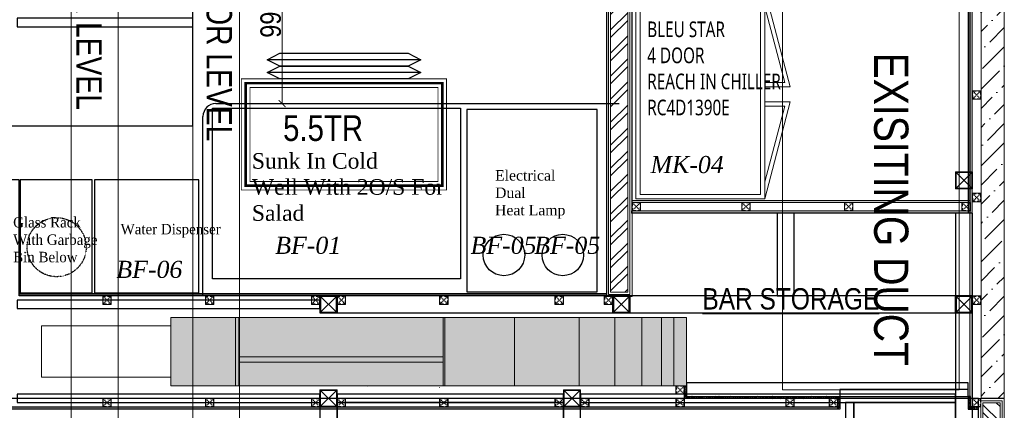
# Model space of a CAD drawing. Header units: millimetres. Extents: x -106827 to 92813, y -35754 to 7831.
# Tile 47 of 160: x -47166 to -41407, y -24899 to -22614. Entities that reach past the tile are written whole.
import ezdxf
from ezdxf.xclip import XClip

# ---------------------------------------------------------------- set-up
doc = ezdxf.new("R2010")
doc.units = ezdxf.units.MM
doc.header["$XCLIPFRAME"] = 2
doc.header["$PDMODE"] = 35
for name, pattern in [('General Arrangement Plan$0$( Hidden )', [0.375, 0.25, -0.125]), ('General Arrangement Plan$1$.5', [2, 0.5, -0.5, 0.5, -0.5]), ('General Arrangement Plan$1$CORES & SETBACK$0$HIDDEN', [0.375, 0.25, -0.125]), ('General Arrangement Plan$1$DASHED', [0.75, 0.5, -0.25])]:
    doc.linetypes.add(name, pattern=pattern)
for name, color, linetype, lineweight in [('2020 HVAC EQUIPMENT TEXT', 7, 'Continuous', 9), ('2020 HVAC-EQUIPMENT', 20, 'Continuous', 25), ('General Arrangement Plan$0$DIM', 7, 'Continuous', 13), ('General Arrangement Plan$0$KITCHEN EQUIPMENT', 74, 'Continuous', 15), ('General Arrangement Plan$0$TEXT', 7, 'Continuous', 5), ('General Arrangement Plan$1$01_WALL-INTERNAL', 250, 'Continuous', 13), ('General Arrangement Plan$1$A-HATCH', 15, 'Continuous', 0), ('General Arrangement Plan$1$BEAM', 113, 'Continuous', 9), ('General Arrangement Plan$1$Finishes', 5, 'Continuous', 13), ('General Arrangement Plan$1$MEI- EXISTING WALLS', 1, 'Continuous', 15), ('General Arrangement Plan$1$PLASTER', 252, 'Continuous', 13), ('General Arrangement Plan$1$TILES', 104, 'Continuous', 9), ('General Arrangement Plan$1$TXT', 6, 'Continuous', 20), ('General Arrangement Plan$1$Wall Hatch', 8, 'Continuous', 0), ('General Arrangement Plan$1$WALL NEW', 6, 'Continuous', 13), ('HVAC EXISTING DUCT', 26, 'Continuous', 15)]:
    doc.layers.add(name, color=color, linetype=linetype, lineweight=lineweight)
for name, color, linetype in [('General Arrangement Plan$1$12-ply', 160, 'Continuous'), ('General Arrangement Plan$1$Equipment', 5, 'Continuous'), ('General Arrangement Plan$1$Equipment Name', 7, 'Continuous'), ('General Arrangement Plan$1$IDS-DOOR', 45, 'Continuous'), ('IFF-35 HEAVY', 100, 'Continuous')]:
    doc.layers.add(name, color=color, linetype=linetype)
doc.layers.add('General Arrangement Plan$1$MH- (Structural Elements)Strc-4', color=7, linetype='Continuous', lineweight=0, true_color=0xb85b00)
doc.layers.add('General Arrangement Plan$1$MS', color=7, linetype='Continuous', lineweight=0, true_color=0x3c5977)
doc.styles.add('General Arrangement Plan$1$Standard', font='ARIALN.TTF')
doc.styles.add('General Arrangement Plan$1$style12', font='BOOKOSI.TTF')
doc.styles.add('General Arrangement Plan$1$TMH-TEXT', font='simplex.shx', dxfattribs={"width": 0.8})
doc.styles.get("Standard").update_dxf_attribs({"font": 'ARIALN.TTF'})
doc.dimstyles.new('General Arrangement Plan$1$TFS-Dim', dxfattribs={"dimtxt": 120, "dimasz": 40, "dimexe": 25, "dimexo": 25, "dimgap": 4.5, "dimtad": 1, "dimdec": 0, "dimzin": 0, "dimdsep": 46, "dimtxsty": 'General Arrangement Plan$1$Standard', "dimblk": 'General Arrangement Plan$1$_ArchTick', "dimcen": 0.09, "dimdle": 2, "dimclrd": 256, "dimclre": 8, "dimadec": 0, "dimazin": 0, "dimtfac": 1, "dimtdec": 0, "dimtofl": 0, "dimtmove": 1, "dimatfit": 3, "dimfxl": 1, "dimtolj": 1, "dimtzin": 0, "dimlwd": -1, "dimlwe": -1, "dimarcsym": 0})
pattern_1 = [(172.5, (-726867.071, -969433.78), (-6.58963561, -7.03506592), [0, -7.6, 0, -8.5, 0, -8.125]), (142.5, (-726867.071, -969433.78), (-16.23489865, -3.72068755), [0, -4.1, 0, -6.85, 0, -2.625]), (102.5, (-726862.722, -969438.128), (-11.030161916, 10.990146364), [0, -2.5, 0, -9, 0, -11.75]), (92.5, (-726862.722, -969438.128), (-13.73131425, 7.52521082), [0, -1.25, 0, -5.9, 0, -6.75])]

# ---------------------------------------------------------------- blocks, each defined once
blk = doc.blocks.new('*U280')
at = {"layer": 'General Arrangement Plan$1$A-HATCH', "lineweight": -2, "true_color": 0x939598}
h = blk.add_hatch(dxfattribs=at)
h.set_pattern_fill('ANSI32', color=252, scale=0.4)
h.set_pattern_definition([(45, (-603.8825, 0), (-2.694077, 2.694077), []), (45, (-602.0865, 0), (-2.694077, 2.694077), [])])
h.paths.add_polyline_path([(-348.74, 5), (-200.82, 5), (-200.82, 1), (-348.74, 1)])
at = {"layer": 'General Arrangement Plan$1$Finishes'}
blk.add_lwpolyline([(-349.74, 6), (-199.82, 6), (-199.82, 0), (-349.74, 0)], close=True, dxfattribs=at)
at = {"layer": 'General Arrangement Plan$1$WALL NEW'}
for points in [[(-349.24, 5.5), (-200.32, 5.5), (-200.32, 0.5), (-349.24, 0.5)], [(-348.74, 5), (-200.82, 5), (-200.82, 1), (-348.74, 1)]]:
    blk.add_lwpolyline(points, close=True, dxfattribs=at)
blk = doc.blocks.new('General Arrangement Plan$1$_ArchTick')
at = {"color": 0, "linetype": 'ByBlock', "const_width": 0.15}
blk.add_lwpolyline([(-0.5, -0.5), (0.5, 0.5)], dxfattribs=at)
blk = doc.blocks.new('*D273')
at = {"layer": 'Defpoints', "color": 0}
for p in [(10702.8, 7596.6), (10566.7, 6597.6), (10702.8, 6597.6)]:
    blk.add_point(p, dxfattribs=at)
at = {"layer": 'General Arrangement Plan$0$DIM', "color": 8, "linetype": 'General Arrangement Plan$0$( Hidden )'}
for p, q in [((10677.8, 7596.6), (10541.7, 7596.6)), ((10677.8, 6597.6), (10541.7, 6597.6))]:
    blk.add_line(p, q, dxfattribs=at)
at = {"layer": 'General Arrangement Plan$0$DIM', "color": 8}
blk.add_line((10566.7, 7598.6), (10566.7, 6595.6), dxfattribs=at)
at = {"layer": 'General Arrangement Plan$0$DIM', "color": 8, "xscale": 40, "yscale": 40, "zscale": 40}
for p, rotation in [((10566.7, 7596.6), 90), ((10566.7, 6597.6), 270)]:
    blk.add_blockref('General Arrangement Plan$1$_ArchTick', p, dxfattribs=dict(at, rotation=rotation))
at = {"layer": 'General Arrangement Plan$0$DIM', "color": 0, "insert": (10500.9, 7097.1), "char_height": 120, "attachment_point": 5, "rotation": 90, "style": 'General Arrangement Plan$1$Standard'}
blk.add_mtext('\\A1;999', dxfattribs=at)
blk = doc.blocks.new('*U278')
at = {"layer": 'General Arrangement Plan$1$A-HATCH', "lineweight": -2, "true_color": 0x939598}
h = blk.add_hatch(dxfattribs=at)
h.set_pattern_fill('ANSI32', color=252, scale=0.4)
h.set_pattern_definition([(45, (-636.7705, 0), (-2.694077, 2.694077), []), (45, (-634.9745, 0), (-2.694077, 2.694077), [])])
h.paths.add_polyline_path([(-360.62, 5), (-221.82, 5), (-221.82, 1), (-360.62, 1)])
at = {"layer": 'General Arrangement Plan$1$Finishes'}
blk.add_lwpolyline([(-361.62, 6), (-220.82, 6), (-220.82, 0), (-361.62, 0)], close=True, dxfattribs=at)
at = {"layer": 'General Arrangement Plan$1$WALL NEW'}
for points in [[(-361.12, 5.5), (-221.32, 5.5), (-221.32, 0.5), (-361.12, 0.5)], [(-360.62, 5), (-221.82, 5), (-221.82, 1), (-360.62, 1)]]:
    blk.add_lwpolyline(points, close=True, dxfattribs=at)
blk = doc.blocks.new('General Arrangement Plan$1$A$C0642dd72')
at = {"layer": 'General Arrangement Plan$1$MS', "ltscale": 10}
for p, q in [((14305.3, 5074.5), (14405.3, 5174.5)), ((14405.3, 5074.5), (14305.3, 5174.5)), ((10587.9, 4348.8), (10687.9, 4448.8)), ((10687.9, 4348.8), (10587.9, 4448.8)), ((12300.7, 4348.8), (12400.7, 4448.8)), ((12400.7, 4348.8), (12300.7, 4448.8)), ((14305.3, 4348.8), (14405.3, 4448.8)), ((14405.3, 4348.8), (14305.3, 4448.8)), ((10587.9, 3798.8), (10687.9, 3898.8)), ((10687.9, 3798.8), (10587.9, 3898.8)), ((12012.7, 3798.8), (12112.7, 3898.8)), ((12112.7, 3798.8), (12012.7, 3898.8))]:
    blk.add_line(p, q, dxfattribs=at)
for points in [[(14305.3, 5074.5), (14405.3, 5074.5), (14405.3, 5174.5), (14305.3, 5174.5)], [(14309.3, 5078.5), (14401.3, 5078.5), (14401.3, 5170.5), (14309.3, 5170.5)], [(10587.9, 4348.8), (10687.9, 4348.8), (10687.9, 4448.8), (10587.9, 4448.8)], [(10591.9, 4352.8), (10683.9, 4352.8), (10683.9, 4444.8), (10591.9, 4444.8)], [(12300.7, 4348.8), (12400.7, 4348.8), (12400.7, 4448.8), (12300.7, 4448.8)], [(12304.7, 4352.8), (12396.7, 4352.8), (12396.7, 4444.8), (12304.7, 4444.8)], [(14305.3, 4348.8), (14405.3, 4348.8), (14405.3, 4448.8), (14305.3, 4448.8)], [(14309.3, 4352.8), (14401.3, 4352.8), (14401.3, 4444.8), (14309.3, 4444.8)], [(10587.9, 3798.8), (10687.9, 3798.8), (10687.9, 3898.8), (10587.9, 3898.8)], [(10591.9, 3802.8), (10683.9, 3802.8), (10683.9, 3894.8), (10591.9, 3894.8)], [(12012.7, 3798.8), (12112.7, 3798.8), (12112.7, 3898.8), (12012.7, 3898.8)], [(12016.7, 3802.8), (12108.7, 3802.8), (12108.7, 3894.8), (12016.7, 3894.8)]]:
    blk.add_lwpolyline(points, close=True, dxfattribs=at)
blk = doc.blocks.new('*U217')
at = {"layer": 'General Arrangement Plan$1$12-ply', "true_color": 0x939598}
h = blk.add_hatch(dxfattribs=at)
h.set_pattern_fill('ANSI35', color=252, scale=2.5, angle=180)
h.set_pattern_definition([(225, (0, 4142.89), (11.22532015, -11.22532015), []), (225, (-11.225, 4142.89), (11.22532015, -11.22532015), [19.84375, -3.96875, 0, -3.96875])])
h.paths.add_polyline_path([(2694431.8, -799586.5), (2694419.8, -799586.5), (2694419.8, -804486.5), (2694431.8, -804486.5)])
at = {"layer": 'General Arrangement Plan$1$12-ply'}
blk.add_lwpolyline([(2694419.8, -799586.5), (2694431.8, -799586.5), (2694431.8, -804486.5), (2694419.8, -804486.5)], close=True, dxfattribs=at)
blk = doc.blocks.new('*U220')
at = {"layer": 'General Arrangement Plan$1$12-ply', "true_color": 0x939598}
h = blk.add_hatch(dxfattribs=at)
h.set_pattern_fill('ANSI35', color=252, scale=2.5, angle=180)
h.set_pattern_definition([(225, (0, 2900.606), (11.22532015, -11.22532015), []), (225, (-11.225, 2900.606), (11.22532015, -11.22532015), [19.84375, -3.96875, 0, -3.96875])])
h.paths.add_polyline_path([(2694431.8, -800940.8), (2694419.8, -800940.8), (2694419.8, -804374.5), (2694431.8, -804374.5)])
at = {"layer": 'General Arrangement Plan$1$12-ply'}
blk.add_lwpolyline([(2694419.8, -800940.8), (2694431.8, -800940.8), (2694431.8, -804374.5), (2694419.8, -804374.5)], close=True, dxfattribs=at)
blk = doc.blocks.new('General Arrangement Plan$1$A$C25013FFA')
at = {"layer": 'General Arrangement Plan$1$MS', "linetype": 'General Arrangement Plan$1$CORES & SETBACK$0$HIDDEN', "ltscale": 25}
for p, q in [((-9, 60), (35, 16)), ((35, 60), (-9, 16))]:
    blk.add_line(p, q, dxfattribs=at)
at = {"layer": 'General Arrangement Plan$1$MS', "ltscale": 25}
blk.add_lwpolyline([(-12, 13), (38, 13), (38, 63), (-12, 63)], close=True, dxfattribs=at)
blk.add_lwpolyline([(-12, 13), (38, 13), (38, 63), (-12, 63)], close=True, dxfattribs=at)
at = {"layer": 'General Arrangement Plan$1$MS', "linetype": 'General Arrangement Plan$1$.5', "ltscale": 25}
blk.add_lwpolyline([(-9, 16), (35, 16), (35, 60), (-9, 60)], close=True, dxfattribs=at)
blk = doc.blocks.new('*U222')
at = {"layer": 'General Arrangement Plan$1$12-ply', "true_color": 0x939598}
h = blk.add_hatch(dxfattribs=at)
h.set_pattern_fill('ANSI35', color=252, scale=2.5, angle=180)
h.set_pattern_definition([(225, (0, 4222.472), (11.22532015, -11.22532015), []), (225, (-11.225, 4222.472), (11.22532015, -11.22532015), [19.84375, -3.96875, 0, -3.96875])])
h.paths.add_polyline_path([(2694431.8, -801959.7), (2694419.8, -801959.7), (2694419.8, -802033.7), (2694431.8, -802033.7)])
at = {"layer": 'General Arrangement Plan$1$12-ply'}
blk.add_lwpolyline([(2694419.8, -801959.7), (2694431.8, -801959.7), (2694431.8, -802033.7), (2694419.8, -802033.7)], close=True, dxfattribs=at)
blk = doc.blocks.new('*U205')
at = {"layer": 'General Arrangement Plan$1$12-ply', "true_color": 0x939598}
h = blk.add_hatch(dxfattribs=at)
h.set_pattern_fill('ANSI35', color=252, scale=2.5, angle=180)
h.set_pattern_definition([(225, (0, 8157.184), (11.22532015, -11.22532015), []), (225, (-11.225, 8157.184), (11.22532015, -11.22532015), [19.84375, -3.96875, 0, -3.96875])])
h.paths.add_polyline_path([(2694431.8, -799586.5), (2694419.8, -799586.5), (2694419.8, -800472.2), (2694431.8, -800472.2)])
at = {"layer": 'General Arrangement Plan$1$12-ply'}
blk.add_lwpolyline([(2694419.8, -799586.5), (2694431.8, -799586.5), (2694431.8, -800472.2), (2694419.8, -800472.2)], close=True, dxfattribs=at)
blk = doc.blocks.new('*U206')
at = {"layer": 'General Arrangement Plan$1$12-ply', "true_color": 0x939598}
h = blk.add_hatch(dxfattribs=at)
h.set_pattern_fill('ANSI35', color=252, scale=2.5, angle=180)
h.set_pattern_definition([(225, (0, 4228.669), (11.22532015, -11.22532015), []), (225, (-11.225, 4228.669), (11.22532015, -11.22532015), [19.84375, -3.96875, 0, -3.96875])])
h.paths.add_polyline_path([(2694431.8, -801956.5), (2694419.8, -801956.5), (2694419.8, -802030.7), (2694431.8, -802030.7)])
at = {"layer": 'General Arrangement Plan$1$12-ply'}
blk.add_lwpolyline([(2694419.8, -801956.5), (2694431.8, -801956.5), (2694431.8, -802030.7), (2694419.8, -802030.7)], close=True, dxfattribs=at)
blk = doc.blocks.new('*U207')
at = {"layer": 'General Arrangement Plan$1$PLASTER'}
h = blk.add_hatch(dxfattribs=at)
h.set_pattern_fill('AR-SAND', color=256, scale=5, angle=90)
h.set_pattern_definition(pattern_1)
h.paths.add_polyline_path([(121168.2, -848202.3), (121168.2, -848190.3), (119191.1, -848190.3), (119191.1, -848202.3)])
blk.add_lwpolyline([(121168.2, -848202.3), (121168.2, -848190.3), (119191.1, -848190.3), (119191.1, -848202.3)], close=True, dxfattribs=at)
blk = doc.blocks.new('*U210')
at = {"layer": 'General Arrangement Plan$1$PLASTER'}
h = blk.add_hatch(dxfattribs=at)
h.set_pattern_fill('AR-SAND', color=256, scale=5, angle=90)
h.set_pattern_definition(pattern_1)
h.paths.add_polyline_path([(121168.2, -848202.3), (121168.2, -848190.3), (119188.1, -848190.3), (119188.1, -848202.3)])
blk.add_lwpolyline([(121168.2, -848202.3), (121168.2, -848190.3), (119188.1, -848190.3), (119188.1, -848202.3)], close=True, dxfattribs=at)
blk = doc.blocks.new('*U211')
at = {"layer": 'General Arrangement Plan$1$TILES'}
h = blk.add_hatch(dxfattribs=at)
h.set_pattern_fill('ZIGZAG', color=256, scale=50, angle=45)
h.set_pattern_definition([(45, (0, 0), (1e-12, 8.838834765), [6.25, -6.25]), (135, (4.4194, 4.4194), (-8.838834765, 1e-12), [6.25, -6.25])])
h.paths.add_polyline_path([(98753.1, -854001.2), (105382.5, -854001.2), (105382.5, -853991.2), (98753.1, -853991.2)])
blk.add_lwpolyline([(105382.5, -854001.2), (105382.5, -853991.2), (98753.1, -853991.2), (98753.1, -854001.2)], close=True, dxfattribs=at)
blk = doc.blocks.new('*U221')
at = {"layer": 'General Arrangement Plan$1$PLASTER'}
h = blk.add_hatch(dxfattribs=at)
h.set_pattern_fill('AR-SAND', color=256, scale=5, angle=90)
h.set_pattern_definition(pattern_1)
h.paths.add_polyline_path([(127101.9, -848202.3), (127101.9, -848190.3), (119264.1, -848190.3), (119264.1, -848202.3)])
blk.add_lwpolyline([(127101.9, -848202.3), (127101.9, -848190.3), (119264.1, -848190.3), (119264.1, -848202.3)], close=True, dxfattribs=at)
blk = doc.blocks.new('*U223')
at = {"layer": 'General Arrangement Plan$1$12-ply', "true_color": 0x939598}
h = blk.add_hatch(dxfattribs=at)
h.set_pattern_fill('ANSI35', color=252, scale=2.5, angle=180)
h.set_pattern_definition([(225, (0, 8994.248), (11.22532015, -11.22532015), []), (225, (-11.225, 8994.248), (11.22532015, -11.22532015), [19.84375, -3.96875, 0, -3.96875])])
h.paths.add_polyline_path([(2694431.8, -799586.5), (2694419.8, -799586.5), (2694419.8, -799635.2), (2694431.8, -799635.2)])
at = {"layer": 'General Arrangement Plan$1$12-ply'}
blk.add_lwpolyline([(2694419.8, -799586.5), (2694431.8, -799586.5), (2694431.8, -799635.2), (2694419.8, -799635.2)], close=True, dxfattribs=at)
blk = doc.blocks.new('A$C03659140')
at = {"ltscale": 10}
for p, q in [((10587.9, 4348.8), (10687.9, 4448.8)), ((10687.9, 4348.8), (10587.9, 4448.8)), ((12300.7, 4348.8), (12400.7, 4448.8)), ((12400.7, 4348.8), (12300.7, 4448.8)), ((14305.3, 4348.8), (14405.3, 4448.8)), ((14405.3, 4348.8), (14305.3, 4448.8))]:
    blk.add_line(p, q, dxfattribs=at)
at = {"color": 30, "ltscale": 10}
blk.add_lwpolyline([(8817.1, 6023.2), (9844.5, 6023.1), (9844.5, 6073.1), (8817.1, 6073.2)], close=True, dxfattribs=at)
at = {"color": 3, "ltscale": 10}
for points in [[(13361.6, 4448.8), (13361.6, 4932.3), (13261.6, 4932.3), (13261.6, 4448.8)], [(14405.3, 4448.8), (14405.3, 4932.3), (14305.3, 4932.3), (14305.3, 4448.8)], [(10687.9, 4348.8), (12300.7, 4348.8), (12300.7, 4448.8), (10687.9, 4448.8)], [(12400.7, 4348.8), (14305.3, 4348.8), (14305.3, 4448.8), (12400.7, 4448.8)], [(14405.3, 2213.6), (14405.3, 4348.8), (14305.3, 4348.8), (14305.3, 2213.6)], [(10687.7, 100.1), (10687.7, 3798.8), (10587.7, 3798.8), (10587.7, 100.1)], [(12112.7, 1213.3), (12112.7, 3798.1), (12012.7, 3798.1), (12012.7, 1213.3)]]:
    blk.add_lwpolyline(points, close=True, dxfattribs=at)
at = {"color": 4, "ltscale": 10}
for points in [[(10587.9, 4348.8), (10687.9, 4348.8), (10687.9, 4448.8), (10587.9, 4448.8)], [(10591.9, 4352.8), (10683.9, 4352.8), (10683.9, 4444.8), (10591.9, 4444.8)], [(12300.7, 4348.8), (12400.7, 4348.8), (12400.7, 4448.8), (12300.7, 4448.8)], [(12304.7, 4352.8), (12396.7, 4352.8), (12396.7, 4444.8), (12304.7, 4444.8)], [(14305.3, 4348.8), (14405.3, 4348.8), (14405.3, 4448.8), (14305.3, 4448.8)], [(14309.3, 4352.8), (14401.3, 4352.8), (14401.3, 4444.8), (14309.3, 4444.8)]]:
    blk.add_lwpolyline(points, close=True, dxfattribs=at)
at = {"color": 6, "ltscale": 10}
for points in [[(8817.4, 4374.9), (10587.9, 4374.8), (10587.9, 4422.8), (8817.4, 4422.9)], [(8817.3, 3824.9), (10587.8, 3824.9), (10587.8, 3872.9), (8817.3, 3872.9)], [(10687.8, 3824.9), (12012.7, 3824.8), (12012.7, 3872.8), (10687.8, 3872.9)], [(12112.7, 3824.8), (14305.3, 3824.7), (14305.3, 3872.7), (12112.7, 3872.8)], [(13710.7, 2187.6), (13710.8, 3824.7), (13662.8, 3824.7), (13662.7, 2187.6)]]:
    blk.add_lwpolyline(points, close=True, dxfattribs=at)
blk = doc.blocks.new('5.5 TR IDU')
at = {"layer": '2020 HVAC-EQUIPMENT', "color": 8}
for p, q in [((6127.35, -4528.33), (6130.35, -4526.83)), ((6130.35, -4529.83), (6127.35, -4528.33)), ((6127.35, -4528.33), (6127.35, -4528.33)), ((6127.35, -4528.33), (6163.35, -4528.33)), ((6130.35, -4526.83), (6160.35, -4526.83)), ((6160.35, -4526.83), (6163.35, -4528.33)), ((6163.35, -4528.33), (6160.35, -4529.83)), ((6127.35, -4531.33), (6130.35, -4529.83)), ((6130.35, -4532.83), (6127.35, -4531.33)), ((6127.35, -4531.33), (6127.35, -4531.33)), ((6127.35, -4531.33), (6163.35, -4531.33)), ((6160.35, -4529.83), (6130.35, -4529.83)), ((6130.35, -4529.83), (6160.35, -4529.83)), ((6160.35, -4529.83), (6163.35, -4531.33)), ((6163.35, -4531.33), (6160.35, -4532.83)), ((6160.35, -4532.83), (6130.35, -4532.83))]:
    blk.add_line(p, q, dxfattribs=at)
at = {"layer": '2020 HVAC-EQUIPMENT', "const_width": 0.2}
for points in [[(6121.35, -4526.83), (6169.35, -4526.83), (6169.35, -4500.83), (6121.35, -4500.83)], [(6123.35, -4524.83), (6167.35, -4524.83), (6167.35, -4502.83), (6123.35, -4502.83)]]:
    blk.add_lwpolyline(points, close=True, dxfattribs=at)
at = {"layer": '2020 HVAC-EQUIPMENT', "color": 7, "const_width": 0.6}
blk.add_lwpolyline([(6122.35, -4525.83), (6168.35, -4525.83), (6168.35, -4501.83), (6122.35, -4501.83)], close=True, dxfattribs=at)
blk = doc.blocks.new('General Arrangement Plan')
at = {"layer": 'General Arrangement Plan$1$Wall Hatch', "true_color": 0xc7c8ca}
h = blk.add_hatch(dxfattribs=at)
h.set_pattern_fill('ANSI36', color=9, scale=25)
h.paths.add_polyline_path([(12932.4, 14018.9), (12932.4, 13882.8), (14653.2, 13882.8), (14656, 4873.7), (14791.6, 4873.7), (14788.9, 14018.6)])
at = {"layer": 'General Arrangement Plan$1$Wall Hatch', "true_color": 0x939598}
h = blk.add_hatch(color=252, dxfattribs=at)
h.dxf.hatch_style = 1
h.paths.add_polyline_path([(9916.9, 5346.9), (12932.4, 5346.9), (12932.4, 4946.9), (9916.9, 4946.9)])
at = {"layer": 'General Arrangement Plan$0$KITCHEN EQUIPMENT'}
for points in [[(12636.1, 7261.1), (13391.1, 7261.1), (13391.1, 6041.1), (12636.1, 6041.1)], [(12661.1, 7236.1), (13366.1, 7236.1), (13366.1, 6066.1), (12661.1, 6066.1)]]:
    blk.add_lwpolyline(points, close=True, dxfattribs=at)
for points in [[(13391.1, 6695.1), (13539.6, 6695.1), (13391.1, 7261.1)], [(13391.1, 6720.1), (13507.2, 6720.1), (13391.1, 7162.6)], [(13391.1, 6607), (13539.6, 6607), (13391.1, 6041.1)], [(13391.1, 6582), (13507.2, 6582), (13391.1, 6139.5)]]:
    blk.add_lwpolyline(points, dxfattribs=at)
at = {"layer": 'General Arrangement Plan$1$BEAM', "linetype": 'General Arrangement Plan$0$( Hidden )', "ltscale": 11}
for points in [[(9607.6, 13882.8), (9607.6, 877.8), (9334.2, 877.8), (9334.2, 13882.8)], [(10318.6, 13772.8), (10318.6, 877.8), (10045.1, 877.8), (10045.1, 13772.8)]]:
    blk.add_lwpolyline(points, close=True, dxfattribs=at)
at = {"layer": 'General Arrangement Plan$1$Equipment', "color": 32, "ltscale": 0.2}
for p, q in [((10179.5, 6597.6), (12538.9, 6597.6)), ((10104.5, 5472.5), (10104.5, 6522.6))]:
    blk.add_line(p, q, dxfattribs=at)
at = {"layer": 'General Arrangement Plan$1$Equipment'}
for points in [[(10160.1, 5571.5), (10160.1, 6571.3), (11610, 6571.3), (11610, 5571.5)], [(11648.2, 5496.2), (12410.2, 5496.2), (12410.2, 6563), (11648.2, 6563)], [(9469.9, 5490.9), (10079.5, 5490.9), (10079.5, 6151.3), (9469.9, 6151.3)]]:
    blk.add_lwpolyline(points, close=True, dxfattribs=at)
at = {"layer": 'General Arrangement Plan$1$Equipment', "color": 32, "ltscale": 0.2}
blk.add_lwpolyline([(9034.4, 5490.1), (9457.1, 5490.1), (9457.1, 6151.3), (9034.4, 6151.3)], close=True, dxfattribs=at)
at = {"layer": 'General Arrangement Plan$1$Equipment', "linetype": 'General Arrangement Plan$1$DASHED', "ltscale": 0.1}
blk.add_circle((9248.4, 5757.2), 172.7, dxfattribs=at)
at = {"layer": 'General Arrangement Plan$1$Equipment'}
for centre in [(11864.9, 5711.4), (12209.1, 5711.4)]:
    blk.add_circle(centre, 121.2, dxfattribs=at)
at = {"layer": 'General Arrangement Plan$1$Equipment', "color": 32, "ltscale": 0.2}
blk.add_arc((10179.5, 6522.6), 75, 90, 180, dxfattribs=at)
at = {"layer": 'General Arrangement Plan$1$IDS-DOOR', "color": 45}
for points in [[(14581, 4884.7), (14581, 4964.6), (12932.4, 4964.6), (12932.4, 4884.7)], [(14581, 4884.7), (14581, 4924.6), (13830.1, 4924.6), (13830.1, 4884.7)]]:
    blk.add_lwpolyline(points, close=True, dxfattribs=at)
at = {"layer": 'General Arrangement Plan$1$MEI- EXISTING WALLS', "color": 18, "true_color": 0x000000}
for p, q in [((14791.5, 4871.9), (14791.5, 14018.6)), ((14656, 5036.9), (14656, 13882.8))]:
    blk.add_line(p, q, dxfattribs=at)
at = {"layer": 'General Arrangement Plan$1$MEI- EXISTING WALLS'}
for p, q in [((11069.1, 4940.9), (11069.1, 4939.7)), ((11487.4, 4937.4), (11487.4, 4938.6))]:
    blk.add_line(p, q, dxfattribs=at)
at = {"layer": 'General Arrangement Plan$1$MEI- EXISTING WALLS', "color": 18, "true_color": 0x000000}
blk.add_lwpolyline([(9916.9, 5296.9), (9916.9, 4996.9), (9160, 4996.9), (9160, 5296.9)], close=True, dxfattribs=at)
at = {"layer": 'General Arrangement Plan$1$MH- (Structural Elements)Strc-4'}
blk.add_lwpolyline([(12932.4, 14018.9), (12932.4, 13882.8), (14653.2, 13882.8), (14656, 4873.7), (14791.6, 4873.7), (14788.9, 14018.6), (12932.4, 14018.9)], dxfattribs=at)
at = {"layer": 'General Arrangement Plan$1$MH- (Structural Elements)Strc-4', "lineweight": 5}
blk.add_lwpolyline([(10293.8, 5346.9), (9916.9, 5346.9), (9916.9, 4946.9), (10293.8, 4946.9)], dxfattribs=at)
at = {"layer": 'General Arrangement Plan$1$MH- (Structural Elements)Strc-4', "lineweight": 9}
for points in [[(10314.8, 5346.9), (10293.8, 5346.9), (10293.8, 4946.9), (10314.8, 4946.9)], [(11508.4, 5346.9), (11508.4, 4946.9), (11518.9, 4946.9), (11518.9, 5346.9)]]:
    blk.add_lwpolyline(points, close=True, dxfattribs=at)
for points in [[(11508.4, 5346.9), (10314.8, 5346.9)], [(11518.9, 4946.9), (12932.4, 4946.9), (12932.4, 5346.9), (11518.9, 5346.9)], [(11927.3, 4946.9), (11927.3, 5346.9)], [(11508.4, 5116.5), (10314.8, 5116.5)], [(11508.4, 5085.1), (10314.8, 5085.1)], [(10314.8, 4946.9), (11508.4, 4946.9)]]:
    blk.add_lwpolyline(points, dxfattribs=at)
at = {"layer": 'General Arrangement Plan$1$MH- (Structural Elements)Strc-4', "lineweight": 0}
for points in [[(12304.2, 4946.9), (12304.2, 5346.9)], [(12513.6, 4946.9), (12513.6, 5346.9)], [(12670.7, 4946.9), (12670.7, 5346.9)], [(12785.9, 4946.9), (12785.9, 5346.9)], [(12859.2, 4946.9), (12859.2, 5346.9)]]:
    blk.add_lwpolyline(points, dxfattribs=at)
at = {"layer": 'General Arrangement Plan$1$Wall Hatch'}
blk.add_lwpolyline([(9916.9, 5346.9), (12932.4, 5346.9), (12932.4, 4946.9), (9916.9, 4946.9)], close=True, dxfattribs=at)
at = {"layer": 'General Arrangement Plan$1$01_WALL-INTERNAL', "yscale": 25, "zscale": 25, "rotation": 270}
for name, p, xscale in [('*U278', (12463.9, 14509), -25), ('*U280', (14641.6, -3871.6), 25)]:
    blk.add_blockref(name, p, dxfattribs=dict(at, xscale=xscale))
at = {"layer": 'General Arrangement Plan$1$12-ply', "rotation": 270}
for name, p in [('*U220', (813404.7, 2699904.5)), ('*U205', (813404.7, 2699304.5)), ('*U217', (813404.7, 2699242.5, -0.1))]:
    blk.add_blockref(name, p, dxfattribs=at)
at = {"layer": 'General Arrangement Plan$1$12-ply'}
for name, p in [('*U206', (-2681499.4, 806903.4)), ('*U222', (-2680601.7, 806844.4, -0.1))]:
    blk.add_blockref(name, p, dxfattribs=at)
at = {"layer": 'General Arrangement Plan$1$12-ply', "xscale": -1}
blk.add_blockref('*U222', (2709012.8, 806844.4), dxfattribs=at)
at = {"layer": 'General Arrangement Plan$1$12-ply', "xscale": -1, "rotation": 90}
blk.add_blockref('*U223', (-784993.6, 2699242.5, 0.1), dxfattribs=at)
at = {"layer": 'General Arrangement Plan$1$MS', "ltscale": 10}
blk.add_blockref('General Arrangement Plan$1$A$C0642dd72', (200.7, 1023.9), dxfattribs=at)
at = {"layer": 'General Arrangement Plan$1$MS', "ltscale": 25, "rotation": 180}
for p in [(14643, 6685.7), (14643, 6085.7), (14643, 5485.7), (14643, 4885.7)]:
    blk.add_blockref('General Arrangement Plan$1$A$C25013FFA', p, dxfattribs=at)
at = {"layer": 'General Arrangement Plan$1$MS', "ltscale": 25, "xscale": -1, "rotation": 180}
for p in [(12625.9, 6032.1, -0.1), (13268, 6032.1, -0.1), (13868, 6032.1, -0.1), (14556, 6032.1, -0.1), (9530.2, 5485.7, -0.1), (10130.2, 5485.7, -0.1), (10750.6, 5485.7), (10900.6, 5485.7), (11500.6, 5485.7), (12175.4, 5485.7), (12463.4, 5485.7), (12882.4, 4959.9), (9530.2, 4885.7, -0.1), (10130.2, 4885.7, -0.1), (10750.6, 4885.7), (10900.6, 4885.7), (11500.6, 4885.7), (12175.4, 4885.7), (12325.4, 4885.7), (12882.4, 4885.7), (13525.4, 4885.7), (13780.1, 4885.7, -0.1)]:
    blk.add_blockref('General Arrangement Plan$1$A$C25013FFA', p, dxfattribs=at)
at = {"layer": 'General Arrangement Plan$1$PLASTER', "xscale": -1, "rotation": 90}
blk.add_blockref('*U221', (-833599.4, 131924.6), dxfattribs=at)
at = {"layer": 'General Arrangement Plan$1$PLASTER', "xscale": -1}
for name, p in [('*U207', (133782.1, 854221.4)), ('*U210', (133779.1, 854159.4, -0.1))]:
    blk.add_blockref(name, p, dxfattribs=at)
at = {"layer": 'General Arrangement Plan$1$TILES', "rotation": 269.9999999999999}
blk.add_blockref('*U211', (868582.2, 111413.5), dxfattribs=at)
at = {"layer": 'General Arrangement Plan$0$TEXT', "color": 1, "char_height": 100, "attachment_point": 7, "style": 'General Arrangement Plan$1$Standard'}
for s, insert in [('{\\fTimes New Roman|b0|i1|c0|p18;MK-04}', (12722.4, 6189.3)), ('{\\fTimes New Roman|b0|i1|c0|p18;BF-01}', (10527, 5716.9)), ('{\\fTimes New Roman|b0|i1|c0|p18;BF-05}', (11669.6, 5716.9)), ('{\\fTimes New Roman|b0|i1|c0|p18;BF-05}', (12042, 5716.9)), ('{\\fTimes New Roman|b0|i1|c0|p18;BF-06}', (9597.7, 5576.1))]:
    blk.add_mtext(s, dxfattribs=dict(at, insert=insert))
at = {"layer": 'General Arrangement Plan$1$BEAM', "char_height": 147.925, "width": 5195.333, "attachment_point": 7, "rotation": 270, "style": 'General Arrangement Plan$1$TMH-TEXT'}
for s, insert in [('{\\fArial|b0|i0|c0|p34;\\C5;BOTTOM OF MS SECTION @9\'-4" FROM RAW FLOOR LEVEL}', (9334.2, 11300.1)), ('{\\fArial|b0|i0|c0|p34;\\C5;BOTTOM OF MS SECTION @13\'-11" FROM RAW FLOOR LEVEL}', (10096.3, 11300.1))]:
    blk.add_mtext(s, dxfattribs=dict(at, insert=insert))
at = {"layer": 'General Arrangement Plan$1$Equipment Name', "color": 0, "char_height": 91.44, "attachment_point": 1, "style": 'General Arrangement Plan$1$style12'}
for s, insert, width in [('{\\fMicrosoft YaHei UI|b0|i0|c0|p34;\\W0.75;BLEU STAR \\P4 DOOR \\PREACH IN CHILLER \\PRC4D1390E}', (12703.2, 7077.5), 1255.562), ('\\A1;\\pxql;Sunk In Cold \\PWell With 2O/S For Salad', (10390.4, 6307.8), 1186.124)]:
    blk.add_mtext(s, dxfattribs=dict(at, insert=insert, width=width))
at = {"layer": 'General Arrangement Plan$1$Equipment Name', "insert": (11812.9, 6207.9), "char_height": 60.96, "width": 1859.766, "attachment_point": 1, "rotation": 359.99187, "style": 'General Arrangement Plan$1$style12'}
blk.add_mtext('Electrical \\PDual \\PHeat Lamp', dxfattribs=at)
at = {"layer": 'General Arrangement Plan$1$Equipment Name', "color": 0, "extrusion": (2.14625e-08, -1.04836e-07, 1), "char_height": 60.96, "width": 622.304, "attachment_point": 9, "text_direction": (1, 0, 0), "style": 'General Arrangement Plan$1$style12'}
for s, insert in [('\\pxql;{\\W0.95;Water Dispenser}', (10245, 5812.7)), ('\\pxql;{\\W0.95;Glass Rack\\PWith Garbage Bin Below}', (9616.4, 5668.3))]:
    blk.add_mtext(s, dxfattribs=dict(at, insert=insert))
at = {"layer": 'General Arrangement Plan$1$TXT', "insert": (13543, 5454.2), "char_height": 125, "width": 2265.161, "attachment_point": 5, "style": 'General Arrangement Plan$1$Standard'}
blk.add_mtext('{\\LBAR STORAGE}', dxfattribs=at)
at = {"layer": 'General Arrangement Plan$0$DIM', "color": 9, "true_color": 0xc7c8ca}
dim = blk.add_linear_dim(base=(10566.7, 6597.6), p1=(10702.8, 7596.6), p2=(10702.8, 6597.6), angle=90, dimstyle='General Arrangement Plan$1$TFS-Dim', override={"dimclrd": 8}, dxfattribs=at)
dim.commit()
dim.dimension.update_dxf_attribs({"geometry": '*D273', "text_midpoint": (10500.9, 7097.1)})

msp = doc.modelspace()

# ---------------------------------------------------------------- linework, layer by layer
at = {"layer": 'IFF-35 HEAVY', "ltscale": 100}
msp.add_lwpolyline([(-43584.3, -23746.4), (-43584.3, -18169.9), (-51788.8, -18169.9), (-51787.4, -16050.8), (-42957.7, -16050.8), (-42957.7, -16963.9), (-41619.2, -16963.9, -0.414214), (-41617.2, -16965.9), (-41617.2, -23746.4), (-43584.3, -23746.4)], format="xyb", dxfattribs=at)
for points in [[(-56090, -23236), (-46153, -23236), (-46153, -18319.3)], [(-43734.3, -18319.3), (-43734.3, -24217.2), (-47168, -24217.2), (-47168, -23550.6), (-47292, -23550.6), (-47292, -24891.2), (-48628.7, -24891.8), (-48628.7, -23551.2), (-48752.7, -23550.6), (-48752.7, -24814.1), (-49905.2, -24814.1), (-49905.2, -23550.6), (-50029.2, -23550.6), (-50029.4, -28803.4), (-54380, -28802.8)]]:
    msp.add_lwpolyline(points, dxfattribs=at)

# ---------------------------------------------------------------- next in the draw order: block references
at = {"color": 7}
ref = msp.add_blockref('General Arrangement Plan', (-56198.2, -29702.5), dxfattribs=at)
XClip(ref).set_block_clipping_path([(48.7190010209, -107.5186207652), (15251.6043912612, 15253.5715002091)])

# ---------------------------------------------------------------- next in the draw order: linework, layer by layer
for points in [[(-49992.2, -28577.9), (-41556.6, -28577.9), (-41556.6, -24830.2), (-49992.2, -24830.2)], [(-43984.7, -24853.8), (-45309.5, -24853.8), (-45309.5, -26163.6), (-43984.7, -26163.6)], [(-41692.2, -24853.9), (-42286.7, -24853.9), (-42286.7, -26491), (-41692.2, -26491)]]:
    msp.add_lwpolyline(points, close=True, dxfattribs=at)
at = {"layer": 'HVAC EXISTING DUCT', "linetype": 'Continuous', "ltscale": 4}
msp.add_lwpolyline([(-42703.2, -16742), (-42703.2, -24779.5), (-41669.7, -24779.5), (-41669.7, -16742)], close=True, dxfattribs=at)

# ---------------------------------------------------------------- next in the draw order: block references
at = {"color": 7}
msp.add_blockref('A$C03659140', (-55997.5, -28678.6), dxfattribs=at)
at = {"layer": '2020 HVAC-EQUIPMENT', "xscale": 25, "yscale": 25, "zscale": 25, "rotation": 179.9999999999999}
msp.add_blockref('5.5 TR IDU', (108364.7, -136131.6), dxfattribs=at)

# ---------------------------------------------------------------- next in the draw order: texts
at = {"layer": '2020 HVAC EQUIPMENT TEXT', "linetype": 'Continuous'}
msp.add_text('5.5TR', height=150, dxfattribs=at).set_placement((-45625.2, -23323.7, 0))
at = {"layer": 'HVAC EXISTING DUCT', "linetype": 'Continuous', "ltscale": 4}
msp.add_text('EXISITING DUCT', height=200, rotation=270, dxfattribs=at).set_placement((-42167.9, -22807.2))

doc.saveas('drawing.dxf')
